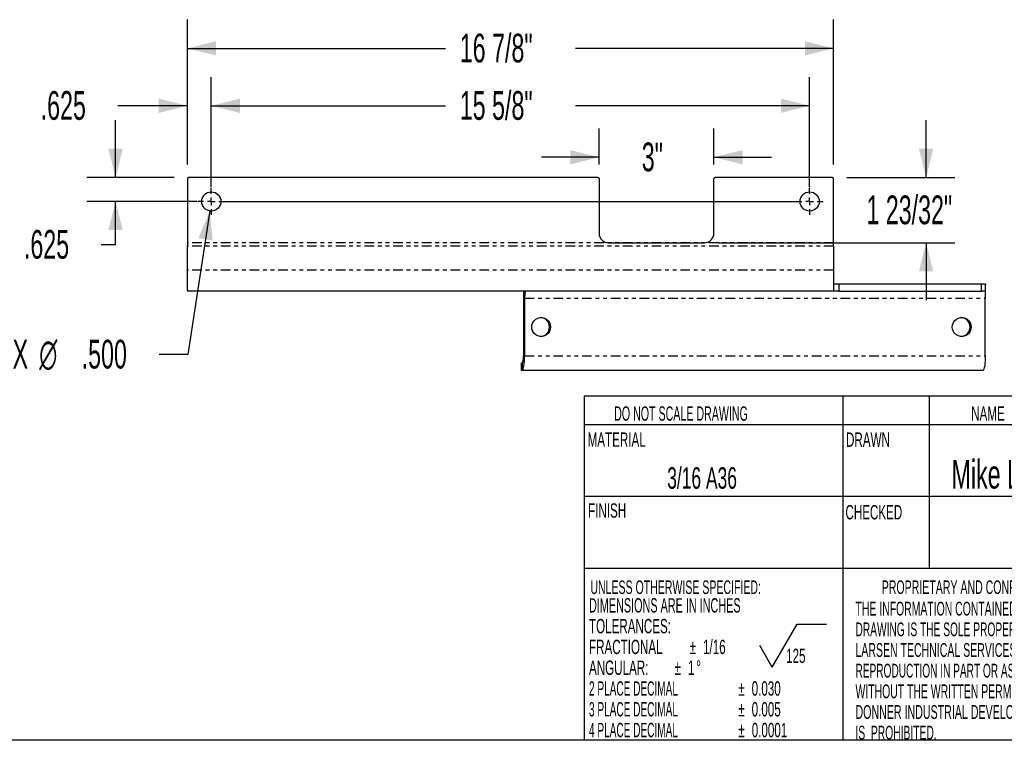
# Model space of a CAD drawing. Extents: x 2.2 to 63.7, y 2.3 to 48.8.
# Tile 2 of 7: x 17.5 to 43.2, y 2.3 to 21.1. Entities that reach past the tile are written whole.
import ezdxf

# ---------------------------------------------------------------- set-up
doc = ezdxf.new("R2010")
doc.units = 0
doc.linetypes.add('PHANTOM', pattern=[0.5, 0.25, -0.05, 0.05, -0.05, 0.05, -0.05])
doc.layers.get('0').update_dxf_attribs({"linetype": 'CONTINUOUS'})
doc.layers.add('TITLE_BLOCK', color=7, linetype='CONTINUOUS')
doc.styles.add('SLDTEXTSTYLE1', font='TXT', dxfattribs={"width": 0.554583})
doc.styles.add('SLDTEXTSTYLE10', font='TXT', dxfattribs={"width": 0.552845})
doc.styles.add('SLDTEXTSTYLE11', font='TXT', dxfattribs={"width": 0.571389})
doc.styles.add('SLDTEXTSTYLE12', font='TXT', dxfattribs={"width": 0.548281})
doc.styles.add('SLDTEXTSTYLE13', font='TXT', dxfattribs={"width": 0.5775})
doc.styles.add('SLDTEXTSTYLE14', font='TXT', dxfattribs={"width": 0.558462})
doc.styles.add('SLDTEXTSTYLE3', font='TXT', dxfattribs={"width": 0.5808})
doc.styles.add('SLDTEXTSTYLE4', font='TXT', dxfattribs={"width": 0.605})
doc.styles.add('SLDTEXTSTYLE6', font='TXT', dxfattribs={"width": 0.56375})
doc.styles.add('SLDTEXTSTYLE7', font='TXT', dxfattribs={"width": 0.524333})
doc.styles.add('SLDTEXTSTYLE8', font='TXT', dxfattribs={"width": 0.581731})
doc.styles.add('SLDTEXTSTYLE9', font='TXT', dxfattribs={"width": 0.565968})
doc.dimstyles.get("Standard").update_dxf_attribs({"dimtxt": 0.18, "dimasz": 0.18, "dimexe": 0.18, "dimexo": 0.0625, "dimgap": 0.09, "dimtad": 0, "dimtih": 1, "dimtoh": 1, "dimzin": 0, "dimcen": 0.09, "dimazin": 3, "dimtfac": 1, "dimtofl": 0, "dimtmove": 0, "dimatfit": 3})

# ---------------------------------------------------------------- blocks, each defined once
blk = doc.blocks.new('*U33')
at = {"layer": 'TITLE_BLOCK', "color": 7, "style": 'SLDTEXTSTYLE1', "width": 0.554583}
blk.add_text('DO NOT SCALE DRAWING', height=0.375, dxfattribs=at).set_placement((33.022, 10.604))
blk = doc.blocks.new('*U35')
at = {"layer": 'TITLE_BLOCK', "color": 7, "style": 'SLDTEXTSTYLE3', "width": 0.5808}
blk.add_text('UNLESS OTHERWISE SPECIFIED:', height=0.35468, dxfattribs=at).set_placement((32.401, 6.076))
blk = doc.blocks.new('*U41')
at = {"layer": 'TITLE_BLOCK', "color": 7, "style": 'SLDTEXTSTYLE4', "width": 0.605}
blk.add_text('NAME', height=0.375, dxfattribs=at).set_placement((42.345, 10.605))
blk = doc.blocks.new('*U43')
at = {"layer": 'TITLE_BLOCK', "color": 7, "style": 'SLDTEXTSTYLE4', "width": 0.605}
blk.add_text('CHECKED', height=0.375, dxfattribs=at).set_placement((39.062, 8.025))
blk = doc.blocks.new('*U44')
at = {"layer": 'TITLE_BLOCK', "color": 7, "style": 'SLDTEXTSTYLE4', "width": 0.605}
blk.add_text('DRAWN', height=0.375, dxfattribs=at).set_placement((39.078, 9.921))
blk = doc.blocks.new('*U45')
at = {"layer": 'TITLE_BLOCK', "color": 7, "style": 'SLDTEXTSTYLE4', "width": 0.605}
blk.add_text('3/16 A36', height=0.5625, dxfattribs=at).set_placement((34.407, 8.826))
blk = doc.blocks.new('*U46')
at = {"layer": 'TITLE_BLOCK', "color": 7, "style": 'SLDTEXTSTYLE4', "width": 0.605}
blk.add_text('FINISH', height=0.375, dxfattribs=at).set_placement((32.342, 8.07))
blk = doc.blocks.new('*U47')
at = {"layer": 'TITLE_BLOCK', "color": 7, "style": 'SLDTEXTSTYLE4', "width": 0.605}
blk.add_text('MATERIAL', height=0.375, dxfattribs=at).set_placement((32.329, 9.923))
blk = doc.blocks.new('*U48')
at = {"layer": 'TITLE_BLOCK', "color": 0, "style": 'SLDTEXTSTYLE6', "width": 0.56375}
blk.add_text('DIMENSIONS ARE IN INCHES', height=0.375, dxfattribs=at).set_placement((0, 0.108))
blk = doc.blocks.new('*U49')
at = {"layer": 'TITLE_BLOCK', "color": 0, "style": 'SLDTEXTSTYLE4', "width": 0.605}
blk.add_text('TOLERANCES:', height=0.375, dxfattribs=at).set_placement((0, -0.435))
blk = doc.blocks.new('*U50')
at = {"layer": 'TITLE_BLOCK', "color": 0, "style": 'SLDTEXTSTYLE4', "width": 0.605}
blk.add_text('FRACTIONAL', height=0.375, dxfattribs=at).set_placement((0, -0.978))
blk = doc.blocks.new('*U51')
at = {"layer": 'TITLE_BLOCK', "color": 0, "style": 'SLDTEXTSTYLE4', "width": 0.605}
blk.add_text('±', height=0.375, dxfattribs=at).set_placement((2.628, -0.978))
blk = doc.blocks.new('*U52')
at = {"layer": 'TITLE_BLOCK', "color": 0, "style": 'SLDTEXTSTYLE4', "width": 0.605}
blk.add_text('1/16', height=0.375, dxfattribs=at).set_placement((2.978, -0.978))
blk = doc.blocks.new('*U53')
at = {"layer": 'TITLE_BLOCK', "color": 0, "style": 'SLDTEXTSTYLE4', "width": 0.605}
blk.add_text('ANGULAR: ', height=0.375, dxfattribs=at).set_placement((0, -1.521))
blk = doc.blocks.new('*U54')
at = {"layer": 'TITLE_BLOCK', "color": 0, "style": 'SLDTEXTSTYLE4', "width": 0.605}
blk.add_text('±', height=0.375, dxfattribs=at).set_placement((2.234, -1.521))
blk = doc.blocks.new('*U55')
at = {"layer": 'TITLE_BLOCK', "color": 0, "style": 'SLDTEXTSTYLE4', "width": 0.605}
blk.add_text('1', height=0.375, dxfattribs=at).set_placement((2.584, -1.521))
blk = doc.blocks.new('*U56')
at = {"layer": 'TITLE_BLOCK', "color": 0, "style": 'SLDTEXTSTYLE4', "width": 0.605}
blk.add_text('°', height=0.375, dxfattribs=at).set_placement((2.803, -1.521))
blk = doc.blocks.new('*U57')
at = {"layer": 'TITLE_BLOCK', "color": 0, "style": 'SLDTEXTSTYLE7', "width": 0.524333}
blk.add_text('2 PLACE DECIMAL  ', height=0.375, dxfattribs=at).set_placement((0, -2.064))
blk = doc.blocks.new('*U58')
at = {"layer": 'TITLE_BLOCK', "color": 0, "style": 'SLDTEXTSTYLE4', "width": 0.605}
blk.add_text('±', height=0.375, dxfattribs=at).set_placement((3.898, -2.064))
blk = doc.blocks.new('*U59')
at = {"layer": 'TITLE_BLOCK', "color": 0, "style": 'SLDTEXTSTYLE4', "width": 0.605}
blk.add_text('0.030', height=0.375, dxfattribs=at).set_placement((4.248, -2.064))
blk = doc.blocks.new('*U60')
at = {"layer": 'TITLE_BLOCK', "color": 0, "style": 'SLDTEXTSTYLE7', "width": 0.524333}
blk.add_text('3 PLACE DECIMAL  ', height=0.375, dxfattribs=at).set_placement((0, -2.607))
blk = doc.blocks.new('*U61')
at = {"layer": 'TITLE_BLOCK', "color": 0, "style": 'SLDTEXTSTYLE4', "width": 0.605}
blk.add_text('±', height=0.375, dxfattribs=at).set_placement((3.898, -2.607))
blk = doc.blocks.new('*U62')
at = {"layer": 'TITLE_BLOCK', "color": 0, "style": 'SLDTEXTSTYLE4', "width": 0.605}
blk.add_text('0.005', height=0.375, dxfattribs=at).set_placement((4.248, -2.607))
blk = doc.blocks.new('*U63')
at = {"layer": 'TITLE_BLOCK', "color": 0, "style": 'SLDTEXTSTYLE7', "width": 0.524333}
blk.add_text('4 PLACE DECIMAL  ', height=0.375, dxfattribs=at).set_placement((0, -3.15))
blk = doc.blocks.new('*U64')
at = {"layer": 'TITLE_BLOCK', "color": 0, "style": 'SLDTEXTSTYLE4', "width": 0.605}
blk.add_text('±', height=0.375, dxfattribs=at).set_placement((3.9, -3.15))
blk = doc.blocks.new('*U65')
at = {"layer": 'TITLE_BLOCK', "color": 0, "style": 'SLDTEXTSTYLE4', "width": 0.605}
blk.add_text('0.0001', height=0.375, dxfattribs=at).set_placement((4.25, -3.15))
blk = doc.blocks.new('SW_NOTE_0')
for name in ['*U48', '*U49', '*U50', '*U51', '*U52', '*U53', '*U54', '*U55', '*U56', '*U57', '*U58', '*U59', '*U60', '*U61', '*U62', '*U63', '*U64', '*U65']:
    blk.add_blockref(name, (0, 0))
blk = doc.blocks.new('*U66')
at = {"layer": 'TITLE_BLOCK', "color": 7, "style": 'SLDTEXTSTYLE8', "width": 0.581731}
blk.add_text('PROPRIETARY AND CONFIDENTIAL', height=0.35468, dxfattribs=at).set_placement((40.01, 6.077))
blk = doc.blocks.new('*U67')
at = {"layer": 'TITLE_BLOCK', "color": 0, "style": 'SLDTEXTSTYLE9', "width": 0.565968}
blk.add_text('THE INFORMATION CONTAINED IN THIS', height=0.36, dxfattribs=at).set_placement((0, 0.104))
blk = doc.blocks.new('*U68')
at = {"layer": 'TITLE_BLOCK', "color": 0, "style": 'SLDTEXTSTYLE10', "width": 0.552845}
blk.add_text('DRAWING IS THE SOLE PROPERTY OF', height=0.36, dxfattribs=at).set_placement((0, -0.436))
blk = doc.blocks.new('*U69')
at = {"layer": 'TITLE_BLOCK', "color": 0, "style": 'SLDTEXTSTYLE11', "width": 0.571389}
blk.add_text('LARSEN TECHNICAL SERVICES ANY', height=0.36, dxfattribs=at).set_placement((0, -0.976))
blk = doc.blocks.new('*U70')
at = {"layer": 'TITLE_BLOCK', "color": 0, "style": 'SLDTEXTSTYLE12', "width": 0.548281}
blk.add_text('REPRODUCTION IN PART OR AS A WHOLE', height=0.36, dxfattribs=at).set_placement((0, -1.516))
blk = doc.blocks.new('*U71')
at = {"layer": 'TITLE_BLOCK', "color": 0, "style": 'SLDTEXTSTYLE9', "width": 0.565968}
blk.add_text('WITHOUT THE WRITTEN PERMISSION OF', height=0.36, dxfattribs=at).set_placement((0, -2.056))
blk = doc.blocks.new('*U72')
at = {"layer": 'TITLE_BLOCK', "color": 0, "style": 'SLDTEXTSTYLE13', "width": 0.5775}
blk.add_text('DONNER INDUSTRIAL DEVELOPMENTS INC.', height=0.36, dxfattribs=at).set_placement((0, -2.596))
blk = doc.blocks.new('*U73')
at = {"layer": 'TITLE_BLOCK', "color": 0, "style": 'SLDTEXTSTYLE14', "width": 0.558462}
blk.add_text('IS  PROHIBITED.', height=0.36, dxfattribs=at).set_placement((0, -3.136))
blk = doc.blocks.new('SW_NOTE_1')
for name in ['*U67', '*U68', '*U69', '*U70', '*U71', '*U72', '*U73']:
    blk.add_blockref(name, (0, 0))
blk = doc.blocks.new('*U80')
at = {"layer": 'TITLE_BLOCK', "color": 0, "style": 'SLDTEXTSTYLE4', "width": 0.605}
blk.add_text('125', height=0.375, dxfattribs=at).set_placement((0, 0.108))
blk = doc.blocks.new('SW_NOTE_3')
at = {"layer": 'TITLE_BLOCK', "color": 0}
for p, q in [((-0.364, 0), (0.285, 1.125)), ((0.285, 1.125), (1.057, 1.125)), ((-0.364, 0), (-0.689, 0.562))]:
    blk.add_line(p, q, dxfattribs=at)
blk.add_blockref('*U80', (0, 0))
blk = doc.blocks.new('*U82')
at = {"layer": 'TITLE_BLOCK', "style": 'SLDTEXTSTYLE4', "width": 0.605}
blk.add_text('Mike L.', height=0.75, dxfattribs=at).set_placement((41.833, 8.831))
blk = doc.blocks.new('*U91')
at = {"layer": 'TITLE_BLOCK', "style": 'SLDTEXTSTYLE4', "width": 0.605}
blk.add_text('16 7/8"', height=0.75, dxfattribs=at).set_placement((28.99, 19.966))
blk = doc.blocks.new('*D11')
at = {"layer": 'TITLE_BLOCK'}
for p, q in [((21.877, 17.301), (21.877, 21.083)), ((38.752, 17.301), (38.752, 21.083)), ((21.877, 20.333), (28.615, 20.333)), ((38.752, 20.333), (32.015, 20.333))]:
    blk.add_line(p, q, dxfattribs=at)
for points in [[(21.877, 20.333), (22.627, 20.145), (22.627, 20.52)], [(38.752, 20.333), (38.002, 20.52), (38.002, 20.145)]]:
    blk.add_solid(points, dxfattribs=at)
blk.add_blockref('*U91', (0, 0))
blk = doc.blocks.new('*U92')
at = {"layer": 'TITLE_BLOCK', "style": 'SLDTEXTSTYLE4', "width": 0.605}
blk.add_text('.625', height=0.75, dxfattribs=at).set_placement((18.046, 18.466))
blk = doc.blocks.new('*D12')
at = {"layer": 'TITLE_BLOCK'}
for p, q in [((21.877, 17.301), (21.877, 19.583)), ((22.502, 16.708), (22.502, 19.583)), ((21.877, 18.833), (20.065, 18.833)), ((22.502, 18.833), (24.002, 18.833))]:
    blk.add_line(p, q, dxfattribs=at)
for points in [[(21.877, 18.833), (21.127, 19.02), (21.127, 18.645)], [(22.502, 18.833), (23.252, 18.645), (23.252, 19.02)]]:
    blk.add_solid(points, dxfattribs=at)
blk.add_blockref('*U92', (0, 0))
blk = doc.blocks.new('*U93')
at = {"layer": 'TITLE_BLOCK', "style": 'SLDTEXTSTYLE4', "width": 0.605}
blk.add_text('15 5/8"', height=0.75, dxfattribs=at).set_placement((28.99, 18.466))
blk = doc.blocks.new('*D13')
at = {"layer": 'TITLE_BLOCK'}
for p, q in [((22.502, 16.708), (22.502, 19.583)), ((38.127, 16.708), (38.127, 19.583)), ((22.502, 18.833), (28.615, 18.833)), ((38.127, 18.833), (32.015, 18.833))]:
    blk.add_line(p, q, dxfattribs=at)
for points in [[(22.502, 18.833), (23.252, 18.645), (23.252, 19.02)], [(38.127, 18.833), (37.377, 19.02), (37.377, 18.645)]]:
    blk.add_solid(points, dxfattribs=at)
blk.add_blockref('*U93', (0, 0))
blk = doc.blocks.new('*U94')
at = {"layer": 'TITLE_BLOCK', "style": 'SLDTEXTSTYLE4', "width": 0.605}
blk.add_text('3"', height=0.75, dxfattribs=at).set_placement((33.743, 17.122))
blk = doc.blocks.new('*D14')
at = {"layer": 'TITLE_BLOCK'}
for p, q in [((32.627, 17.301), (32.627, 18.239)), ((35.627, 17.301), (35.627, 18.239)), ((32.627, 17.489), (31.127, 17.489)), ((35.627, 17.489), (37.127, 17.489))]:
    blk.add_line(p, q, dxfattribs=at)
for points in [[(32.627, 17.489), (31.877, 17.676), (31.877, 17.301)], [(35.627, 17.489), (36.377, 17.301), (36.377, 17.676)]]:
    blk.add_solid(points, dxfattribs=at)
blk.add_blockref('*U94', (0, 0))
blk = doc.blocks.new('*U95')
at = {"layer": 'TITLE_BLOCK', "style": 'SLDTEXTSTYLE4', "width": 0.605}
blk.add_text('1 23/32"', height=0.75, dxfattribs=at).set_placement((39.61, 15.739))
blk = doc.blocks.new('*D15')
at = {"layer": 'TITLE_BLOCK'}
for p, q in [((41.17, 16.958), (41.169, 18.458)), ((39.096, 16.958), (41.92, 16.958)), ((35.752, 15.253), (41.92, 15.253)), ((41.17, 15.253), (41.17, 13.753))]:
    blk.add_line(p, q, dxfattribs=at)
for points in [[(41.17, 16.958), (41.357, 17.708), (40.982, 17.708)], [(41.17, 15.253), (40.982, 14.503), (41.357, 14.503)]]:
    blk.add_solid(points, dxfattribs=at)
blk.add_blockref('*U95', (0, 0))
blk = doc.blocks.new('*U96')
at = {"layer": 'TITLE_BLOCK', "style": 'SLDTEXTSTYLE4', "width": 0.605}
blk.add_text('.625', height=0.75, dxfattribs=at).set_placement((17.608, 14.837))
blk = doc.blocks.new('*D16')
at = {"layer": 'TITLE_BLOCK'}
for p, q in [((20.002, 16.958), (20.002, 18.458)), ((21.534, 16.958), (19.252, 16.958)), ((22.127, 16.333), (19.252, 16.333)), ((20.002, 15.204), (20.002, 16.333)), ((19.627, 15.204), (20.002, 15.204))]:
    blk.add_line(p, q, dxfattribs=at)
for points in [[(20.002, 16.958), (20.19, 17.708), (19.815, 17.708)], [(20.002, 16.333), (19.815, 15.583), (20.19, 15.583)]]:
    blk.add_solid(points, dxfattribs=at)
blk.add_blockref('*U96', (0, 0))
blk = doc.blocks.new('*U97')
at = {"layer": 'TITLE_BLOCK', "style": 'SLDTEXTSTYLE4', "width": 0.605}
blk.add_text('2X', height=0.75, dxfattribs=at).set_placement((16.975, 11.968))
blk = doc.blocks.new('*U98')
at = {"layer": 'TITLE_BLOCK', "style": 'SLDTEXTSTYLE4', "width": 0.605}
blk.add_text('∅', height=0.75, dxfattribs=at).set_placement((18.009, 11.968))
blk = doc.blocks.new('*U99')
at = {"layer": 'TITLE_BLOCK', "style": 'SLDTEXTSTYLE4', "width": 0.605}
blk.add_text('.500', height=0.75, dxfattribs=at).set_placement((19.117, 11.968))
blk = doc.blocks.new('*D17')
at = {"layer": 'TITLE_BLOCK'}
for p, q in [((22.464, 16.085), (21.886, 12.335)), ((21.886, 12.335), (21.136, 12.335))]:
    blk.add_line(p, q, dxfattribs=at)
blk.add_solid([(22.464, 16.085), (22.165, 15.373), (22.535, 15.316)], dxfattribs=at)
for name in ['*U97', '*U98', '*U99']:
    blk.add_blockref(name, (0, 0))
blk = doc.blocks.new('SW_CENTERMARKSYMBOL_0')
at = {"layer": 'TITLE_BLOCK', "color": 0}
for p, q in [((0, 0.2), (0, 0.35)), ((15.625, 0.2), (15.625, 0.35)), ((-0.2, 0), (-0.35, 0)), ((0, 0), (-0.1, 0)), ((0, 0), (0, 0.1)), ((0, 0), (0, -0.1)), ((0, 0), (0.1, 0)), ((0.2, 0), (15.425, 0)), ((15.625, 0), (15.525, 0)), ((15.625, 0), (15.625, 0.1)), ((15.625, 0), (15.625, -0.1)), ((15.625, 0), (15.725, 0)), ((15.825, 0), (15.975, 0)), ((0, -0.2), (0, -0.35)), ((15.625, -0.2), (15.625, -0.35))]:
    blk.add_line(p, q, dxfattribs=at)

msp = doc.modelspace()

# ---------------------------------------------------------------- linework, layer by layer
at = {"color": 7, "linetype": 'CONTINUOUS'}
for p, q in [((21.877, 16.926), (21.877, 15.251)), ((32.596, 16.958), (21.909, 16.958)), ((32.627, 16.926), (32.627, 15.503)), ((35.627, 15.503), (35.627, 16.926)), ((38.721, 16.958), (35.659, 16.958)), ((38.752, 15.251), (38.752, 16.926)), ((21.877, 15.251), (21.877, 15.168)), ((32.877, 15.253), (35.377, 15.253)), ((38.752, 15.168), (38.752, 15.251)), ((21.877, 14.534), (21.877, 15.168)), ((38.752, 15.168), (38.752, 14.534)), ((21.877, 14.015), (21.877, 14.534)), ((38.752, 14.534), (38.752, 14.001)), ((38.759, 14.18), (38.891, 14.18)), ((38.891, 14.18), (42.616, 14.18)), ((42.616, 14.18), (42.696, 14.18)), ((42.72, 13.942), (42.72, 14.158)), ((38.759, 13.993), (21.894, 13.993)), ((38.891, 13.993), (38.759, 13.993)), ((38.891, 13.993), (42.616, 13.993)), ((42.696, 13.993), (42.616, 13.993)), ((30.654, 13.805), (30.654, 12.302)), ((30.684, 13.805), (30.684, 12.302)), ((42.715, 12.302), (42.715, 13.805)), ((30.598, 12.115), (30.598, 11.927)), ((30.598, 12.115), (30.604, 12.115)), ((30.604, 12.115), (30.624, 12.115)), ((30.604, 11.927), (30.598, 11.927)), ((30.604, 11.927), (30.624, 11.927)), ((30.624, 11.927), (42.655, 11.927))]:
    msp.add_line(p, q, dxfattribs=at)
at = {"color": 7, "linetype": 'PHANTOM'}
for p, q in [((38.752, 15.251), (21.877, 15.251)), ((38.752, 15.168), (21.877, 15.168)), ((38.752, 14.534), (21.877, 14.534)), ((38.891, 14.18), (38.891, 13.993)), ((42.616, 13.993), (42.616, 14.18)), ((30.684, 13.805), (30.654, 13.805)), ((30.684, 13.805), (42.715, 13.805)), ((30.604, 12.115), (30.604, 11.927)), ((30.624, 12.115), (30.624, 11.927)), ((30.654, 12.302), (30.684, 12.302)), ((30.684, 12.302), (42.715, 12.302))]:
    msp.add_line(p, q, dxfattribs=at)
at = {"color": 7, "linetype": 'CONTINUOUS', "flags": 128}
for points in [[(30.714, 13.993), (30.708, 13.989), (30.702, 13.978), (30.697, 13.961), (30.693, 13.938), (30.689, 13.909), (30.686, 13.877), (30.685, 13.842), (30.684, 13.805)], [(31.363, 13.052), (31.355, 12.992), (31.334, 12.936), (31.301, 12.886), (31.256, 12.846), (31.203, 12.818), (31.146, 12.804), (31.086, 12.804), (31.028, 12.818), (30.976, 12.846), (30.931, 12.886), (30.897, 12.936), (30.876, 12.992), (30.869, 13.052), (30.876, 13.112), (30.897, 13.168), (30.931, 13.218), (30.976, 13.258), (31.028, 13.286), (31.086, 13.3), (31.146, 13.3), (31.203, 13.286), (31.256, 13.258), (31.301, 13.218), (31.334, 13.168), (31.355, 13.112), (31.363, 13.052)], [(42.345, 13.052), (42.338, 12.992), (42.317, 12.936), (42.283, 12.886), (42.238, 12.846), (42.186, 12.818), (42.128, 12.804), (42.068, 12.804), (42.011, 12.818), (41.958, 12.846), (41.913, 12.886), (41.88, 12.936), (41.859, 12.992), (41.851, 13.052), (41.859, 13.112), (41.88, 13.168), (41.913, 13.218), (41.958, 13.258), (42.011, 13.286), (42.068, 13.3), (42.128, 13.3), (42.186, 13.286), (42.238, 13.258), (42.283, 13.218), (42.317, 13.168), (42.338, 13.112), (42.345, 13.052)], [(30.624, 11.927), (30.636, 11.934), (30.647, 11.956), (30.657, 11.99), (30.666, 12.037), (30.674, 12.094), (30.679, 12.159), (30.683, 12.229), (30.684, 12.302)], [(30.624, 12.115), (30.63, 12.118), (30.636, 12.129), (30.641, 12.146), (30.645, 12.169), (30.649, 12.198), (30.652, 12.23), (30.653, 12.265), (30.654, 12.302)], [(42.715, 12.302), (42.714, 12.229), (42.711, 12.159), (42.705, 12.094), (42.698, 12.037), (42.689, 11.99), (42.678, 11.956), (42.667, 11.934), (42.655, 11.927)]]:
    msp.add_lwpolyline(points, dxfattribs=at)
at = {"color": 7}
for points in [[(42.696, 14.18, 0), (42.696, 14.18, 0), (42.697, 14.18, 0), (42.697, 14.18, 0), (42.697, 14.18, 0), (42.697, 14.18, 0), (42.697, 14.18, 0), (42.698, 14.18, 0), (42.698, 14.18, 0), (42.698, 14.18, 0), (42.698, 14.18, 0), (42.699, 14.18, 0), (42.699, 14.18, 0), (42.699, 14.18, 0), (42.699, 14.18, 0), (42.7, 14.18, 0), (42.7, 14.18, 0), (42.7, 14.18, 0), (42.7, 14.18, 0), (42.7, 14.18, 0), (42.701, 14.18, 0), (42.701, 14.18, 0), (42.701, 14.18, 0), (42.701, 14.18, 0), (42.702, 14.18, 0), (42.702, 14.18, 0), (42.702, 14.179, 0), (42.702, 14.179, 0), (42.703, 14.179, 0), (42.703, 14.179, 0), (42.703, 14.179, 0), (42.703, 14.179, 0), (42.703, 14.179, 0), (42.703, 14.179, 0), (42.704, 14.179, 0), (42.704, 14.179, 0), (42.704, 14.179, 0), (42.704, 14.179, 0), (42.705, 14.179, 0), (42.705, 14.179, 0), (42.705, 14.179, 0), (42.705, 14.179, 0), (42.705, 14.179, 0), (42.706, 14.179, 0), (42.706, 14.179, 0), (42.706, 14.179, 0), (42.706, 14.179, 0), (42.706, 14.179, 0), (42.707, 14.179, 0), (42.707, 14.179, 0), (42.707, 14.179, 0), (42.707, 14.178, 0), (42.707, 14.178, 0), (42.708, 14.178, 0), (42.708, 14.178, 0), (42.708, 14.178, 0), (42.708, 14.178, 0), (42.708, 14.178, 0), (42.709, 14.178, 0), (42.709, 14.178, 0), (42.709, 14.178, 0), (42.709, 14.178, 0), (42.709, 14.178, 0), (42.709, 14.178, 0), (42.71, 14.178, 0), (42.71, 14.178, 0), (42.71, 14.178, 0), (42.71, 14.178, 0), (42.71, 14.178, 0), (42.711, 14.177, 0), (42.711, 14.177, 0), (42.711, 14.177, 0), (42.711, 14.177, 0), (42.711, 14.177, 0), (42.711, 14.177, 0), (42.712, 14.177, 0), (42.712, 14.177, 0), (42.712, 14.177, 0), (42.712, 14.177, 0), (42.712, 14.177, 0), (42.712, 14.177, 0), (42.712, 14.177, 0), (42.713, 14.176, 0), (42.713, 14.176, 0), (42.713, 14.176, 0), (42.713, 14.176, 0), (42.713, 14.176, 0), (42.713, 14.176, 0), (42.714, 14.176, 0), (42.714, 14.176, 0), (42.714, 14.176, 0), (42.714, 14.175, 0), (42.714, 14.175, 0), (42.714, 14.175, 0), (42.714, 14.175, 0), (42.714, 14.175, 0), (42.715, 14.175, 0), (42.715, 14.175, 0), (42.715, 14.175, 0), (42.715, 14.175, 0), (42.715, 14.175, 0), (42.715, 14.174, 0), (42.715, 14.174, 0), (42.715, 14.174, 0), (42.715, 14.174, 0), (42.716, 14.174, 0), (42.716, 14.174, 0), (42.716, 14.174, 0), (42.716, 14.174, 0), (42.716, 14.173, 0), (42.716, 14.173, 0), (42.716, 14.173, 0), (42.716, 14.173, 0), (42.716, 14.173, 0), (42.717, 14.173, 0), (42.717, 14.172, 0), (42.717, 14.172, 0), (42.717, 14.172, 0), (42.717, 14.172, 0), (42.717, 14.172, 0), (42.717, 14.172, 0), (42.717, 14.172, 0), (42.717, 14.171, 0), (42.717, 14.171, 0), (42.717, 14.171, 0), (42.718, 14.171, 0), (42.718, 14.171, 0), (42.718, 14.171, 0), (42.718, 14.171, 0), (42.718, 14.17, 0), (42.718, 14.17, 0), (42.718, 14.17, 0), (42.718, 14.17, 0), (42.718, 14.17, 0), (42.718, 14.169, 0), (42.718, 14.169, 0), (42.718, 14.169, 0), (42.718, 14.169, 0), (42.718, 14.169, 0), (42.718, 14.169, 0), (42.718, 14.168, 0), (42.718, 14.168, 0), (42.719, 14.168, 0), (42.719, 14.168, 0), (42.719, 14.168, 0), (42.719, 14.168, 0), (42.719, 14.167, 0), (42.719, 14.167, 0), (42.719, 14.167, 0), (42.719, 14.167, 0), (42.719, 14.167, 0), (42.719, 14.166, 0), (42.719, 14.166, 0), (42.719, 14.166, 0), (42.719, 14.166, 0), (42.719, 14.166, 0), (42.719, 14.165, 0), (42.719, 14.165, 0), (42.719, 14.165, 0), (42.719, 14.165, 0), (42.719, 14.165, 0), (42.719, 14.164, 0), (42.719, 14.164, 0), (42.719, 14.164, 0), (42.719, 14.164, 0), (42.719, 14.164, 0), (42.719, 14.163, 0), (42.719, 14.163, 0), (42.719, 14.163, 0), (42.719, 14.163, 0), (42.719, 14.162, 0), (42.72, 14.162, 0), (42.72, 14.162, 0), (42.72, 14.162, 0), (42.72, 14.162, 0), (42.72, 14.161, 0), (42.72, 14.161, 0), (42.72, 14.161, 0), (42.72, 14.161, 0), (42.72, 14.16, 0), (42.72, 14.16, 0), (42.72, 14.16, 0), (42.72, 14.16, 0), (42.72, 14.16, 0), (42.72, 14.159, 0), (42.72, 14.159, 0), (42.72, 14.159, 0), (42.72, 14.159, 0), (42.72, 14.158, 0), (42.72, 14.158, 0), (42.72, 14.158, 0), (42.72, 14.158, 0)], [(21.878, 14.015, 0), (21.878, 14.014, 0), (21.878, 14.014, 0), (21.878, 14.014, 0), (21.878, 14.014, 0), (21.878, 14.014, 0), (21.878, 14.013, 0), (21.878, 14.013, 0), (21.878, 14.013, 0), (21.878, 14.013, 0), (21.878, 14.012, 0), (21.878, 14.012, 0), (21.878, 14.012, 0), (21.878, 14.012, 0), (21.878, 14.012, 0), (21.878, 14.011, 0), (21.878, 14.011, 0), (21.878, 14.011, 0), (21.878, 14.011, 0), (21.878, 14.011, 0), (21.878, 14.01, 0), (21.878, 14.01, 0), (21.878, 14.01, 0), (21.878, 14.01, 0), (21.878, 14.009, 0), (21.878, 14.009, 0), (21.878, 14.009, 0), (21.878, 14.009, 0), (21.878, 14.009, 0), (21.878, 14.008, 0), (21.878, 14.008, 0), (21.878, 14.008, 0), (21.878, 14.008, 0), (21.878, 14.008, 0), (21.878, 14.008, 0), (21.878, 14.007, 0), (21.878, 14.007, 0), (21.878, 14.007, 0), (21.878, 14.007, 0), (21.878, 14.007, 0), (21.878, 14.006, 0), (21.878, 14.006, 0), (21.878, 14.006, 0), (21.878, 14.006, 0), (21.878, 14.006, 0), (21.878, 14.005, 0), (21.878, 14.005, 0), (21.878, 14.005, 0), (21.878, 14.005, 0), (21.878, 14.005, 0), (21.878, 14.005, 0), (21.879, 14.004, 0), (21.879, 14.004, 0), (21.879, 14.004, 0), (21.879, 14.004, 0), (21.879, 14.004, 0), (21.879, 14.004, 0), (21.879, 14.003, 0), (21.879, 14.003, 0), (21.879, 14.003, 0), (21.879, 14.003, 0), (21.879, 14.003, 0), (21.879, 14.003, 0), (21.879, 14.002, 0), (21.879, 14.002, 0), (21.879, 14.002, 0), (21.879, 14.002, 0), (21.879, 14.002, 0), (21.88, 14.002, 0), (21.88, 14.002, 0), (21.88, 14.001, 0), (21.88, 14.001, 0), (21.88, 14.001, 0), (21.88, 14.001, 0), (21.88, 14.001, 0), (21.88, 14.001, 0), (21.88, 14.001, 0), (21.88, 14, 0), (21.88, 14, 0), (21.88, 14, 0), (21.88, 14, 0), (21.88, 14, 0), (21.88, 14, 0), (21.881, 14, 0), (21.881, 13.999, 0), (21.881, 13.999, 0), (21.881, 13.999, 0), (21.881, 13.999, 0), (21.881, 13.999, 0), (21.881, 13.999, 0), (21.881, 13.999, 0), (21.881, 13.999, 0), (21.881, 13.998, 0), (21.881, 13.998, 0), (21.881, 13.998, 0), (21.881, 13.998, 0), (21.881, 13.998, 0), (21.882, 13.998, 0), (21.882, 13.998, 0), (21.882, 13.998, 0), (21.882, 13.998, 0), (21.882, 13.998, 0), (21.882, 13.997, 0), (21.882, 13.997, 0), (21.882, 13.997, 0), (21.882, 13.997, 0), (21.882, 13.997, 0), (21.883, 13.997, 0), (21.883, 13.997, 0), (21.883, 13.997, 0), (21.883, 13.996, 0), (21.883, 13.996, 0), (21.883, 13.996, 0), (21.883, 13.996, 0), (21.883, 13.996, 0), (21.883, 13.996, 0), (21.883, 13.996, 0), (21.884, 13.996, 0), (21.884, 13.996, 0), (21.884, 13.996, 0), (21.884, 13.996, 0), (21.884, 13.995, 0), (21.884, 13.995, 0), (21.884, 13.995, 0), (21.884, 13.995, 0), (21.884, 13.995, 0), (21.884, 13.995, 0), (21.885, 13.995, 0), (21.885, 13.995, 0), (21.885, 13.995, 0), (21.885, 13.995, 0), (21.885, 13.995, 0), (21.885, 13.995, 0), (21.885, 13.995, 0), (21.885, 13.995, 0), (21.886, 13.995, 0), (21.886, 13.994, 0), (21.886, 13.994, 0), (21.886, 13.994, 0), (21.886, 13.994, 0), (21.886, 13.994, 0), (21.886, 13.994, 0), (21.886, 13.994, 0), (21.887, 13.994, 0), (21.887, 13.994, 0), (21.887, 13.994, 0), (21.887, 13.994, 0), (21.887, 13.994, 0), (21.887, 13.994, 0), (21.887, 13.994, 0), (21.887, 13.994, 0), (21.888, 13.993, 0), (21.888, 13.993, 0), (21.888, 13.993, 0), (21.888, 13.993, 0), (21.888, 13.993, 0), (21.888, 13.993, 0), (21.889, 13.993, 0), (21.889, 13.993, 0), (21.889, 13.993, 0), (21.889, 13.993, 0), (21.889, 13.993, 0), (21.889, 13.993, 0), (21.889, 13.993, 0), (21.89, 13.993, 0), (21.89, 13.993, 0), (21.89, 13.993, 0), (21.89, 13.993, 0), (21.89, 13.993, 0), (21.89, 13.993, 0), (21.89, 13.993, 0), (21.891, 13.993, 0), (21.891, 13.993, 0), (21.891, 13.993, 0), (21.891, 13.993, 0), (21.891, 13.993, 0), (21.891, 13.993, 0), (21.892, 13.993, 0), (21.892, 13.993, 0), (21.892, 13.993, 0), (21.892, 13.993, 0), (21.892, 13.993, 0), (21.892, 13.993, 0), (21.892, 13.993, 0), (21.893, 13.993, 0), (21.893, 13.993, 0), (21.893, 13.993, 0), (21.893, 13.993, 0), (21.893, 13.993, 0), (21.893, 13.993, 0), (21.894, 13.993, 0), (21.894, 13.993, 0)], [(38.759, 13.993, 0), (38.759, 13.993, 0), (38.758, 13.993, 0), (38.758, 13.993, 0), (38.758, 13.993, 0), (38.758, 13.993, 0), (38.758, 13.993, 0), (38.758, 13.993, 0), (38.758, 13.993, 0), (38.758, 13.993, 0), (38.758, 13.993, 0), (38.758, 13.993, 0), (38.758, 13.993, 0), (38.758, 13.993, 0), (38.757, 13.993, 0), (38.757, 13.993, 0), (38.757, 13.993, 0), (38.757, 13.993, 0), (38.757, 13.993, 0), (38.757, 13.993, 0), (38.757, 13.993, 0), (38.757, 13.993, 0), (38.757, 13.993, 0), (38.757, 13.993, 0), (38.757, 13.993, 0), (38.757, 13.993, 0), (38.756, 13.993, 0), (38.756, 13.993, 0), (38.756, 13.993, 0), (38.756, 13.993, 0), (38.756, 13.993, 0), (38.756, 13.993, 0), (38.756, 13.993, 0), (38.756, 13.993, 0), (38.756, 13.993, 0), (38.756, 13.993, 0), (38.756, 13.993, 0), (38.756, 13.993, 0), (38.755, 13.993, 0), (38.755, 13.993, 0), (38.755, 13.993, 0), (38.755, 13.993, 0), (38.755, 13.993, 0), (38.755, 13.993, 0), (38.755, 13.993, 0), (38.755, 13.994, 0), (38.755, 13.994, 0), (38.755, 13.994, 0), (38.755, 13.994, 0), (38.755, 13.994, 0), (38.755, 13.994, 0), (38.755, 13.994, 0), (38.755, 13.994, 0), (38.755, 13.994, 0), (38.755, 13.994, 0), (38.755, 13.994, 0), (38.754, 13.994, 0), (38.754, 13.994, 0), (38.754, 13.994, 0), (38.754, 13.994, 0), (38.754, 13.994, 0), (38.754, 13.995, 0), (38.754, 13.995, 0), (38.754, 13.995, 0), (38.754, 13.995, 0), (38.754, 13.995, 0), (38.754, 13.995, 0), (38.754, 13.995, 0), (38.754, 13.995, 0), (38.754, 13.995, 0), (38.754, 13.995, 0), (38.754, 13.995, 0), (38.754, 13.995, 0), (38.754, 13.995, 0), (38.754, 13.995, 0), (38.754, 13.995, 0), (38.754, 13.995, 0), (38.753, 13.996, 0), (38.753, 13.996, 0), (38.753, 13.996, 0), (38.753, 13.996, 0), (38.753, 13.996, 0), (38.753, 13.996, 0), (38.753, 13.996, 0), (38.753, 13.996, 0), (38.753, 13.996, 0), (38.753, 13.996, 0), (38.753, 13.996, 0), (38.753, 13.996, 0), (38.753, 13.997, 0), (38.753, 13.997, 0), (38.753, 13.997, 0), (38.753, 13.997, 0), (38.753, 13.997, 0), (38.753, 13.997, 0), (38.753, 13.997, 0), (38.753, 13.997, 0), (38.753, 13.997, 0), (38.753, 13.998, 0), (38.753, 13.998, 0), (38.753, 13.998, 0), (38.753, 13.998, 0), (38.753, 13.998, 0), (38.753, 13.998, 0), (38.753, 13.998, 0), (38.753, 13.998, 0), (38.753, 13.998, 0), (38.753, 13.998, 0), (38.753, 13.999, 0), (38.753, 13.999, 0), (38.753, 13.999, 0), (38.753, 13.999, 0), (38.753, 13.999, 0), (38.752, 13.999, 0), (38.752, 13.999, 0), (38.752, 13.999, 0), (38.752, 13.999, 0), (38.752, 14, 0), (38.752, 14, 0), (38.752, 14, 0), (38.752, 14, 0), (38.752, 14, 0), (38.752, 14, 0), (38.752, 14, 0), (38.752, 14.001, 0), (38.752, 14.001, 0), (38.752, 14.001, 0), (38.752, 14.001, 0)], [(42.715, 13.826, 0), (42.715, 13.827, 0), (42.715, 13.827, 0), (42.715, 13.828, 0), (42.715, 13.828, 0), (42.715, 13.829, 0), (42.715, 13.829, 0), (42.715, 13.83, 0), (42.715, 13.83, 0), (42.715, 13.831, 0), (42.715, 13.832, 0), (42.715, 13.832, 0), (42.715, 13.833, 0), (42.715, 13.833, 0), (42.715, 13.834, 0), (42.715, 13.834, 0), (42.716, 13.835, 0), (42.716, 13.835, 0), (42.716, 13.836, 0), (42.716, 13.836, 0), (42.716, 13.837, 0), (42.716, 13.838, 0), (42.716, 13.838, 0), (42.716, 13.839, 0), (42.716, 13.839, 0), (42.716, 13.84, 0), (42.716, 13.84, 0), (42.716, 13.841, 0), (42.716, 13.841, 0), (42.716, 13.842, 0), (42.716, 13.842, 0), (42.716, 13.843, 0), (42.716, 13.844, 0), (42.716, 13.844, 0), (42.716, 13.845, 0), (42.716, 13.845, 0), (42.716, 13.846, 0), (42.716, 13.846, 0), (42.716, 13.847, 0), (42.716, 13.847, 0), (42.716, 13.848, 0), (42.716, 13.848, 0), (42.716, 13.849, 0), (42.716, 13.849, 0), (42.716, 13.85, 0), (42.716, 13.85, 0), (42.716, 13.851, 0), (42.716, 13.851, 0), (42.716, 13.852, 0), (42.716, 13.852, 0), (42.716, 13.853, 0), (42.716, 13.854, 0), (42.716, 13.854, 0), (42.716, 13.855, 0), (42.716, 13.855, 0), (42.716, 13.856, 0), (42.716, 13.856, 0), (42.716, 13.857, 0), (42.716, 13.857, 0), (42.716, 13.858, 0), (42.716, 13.858, 0), (42.716, 13.859, 0), (42.716, 13.859, 0), (42.716, 13.86, 0), (42.716, 13.861, 0), (42.717, 13.861, 0), (42.717, 13.861, 0), (42.717, 13.862, 0), (42.717, 13.863, 0), (42.717, 13.863, 0), (42.717, 13.864, 0), (42.717, 13.864, 0), (42.717, 13.865, 0), (42.717, 13.865, 0), (42.717, 13.866, 0), (42.717, 13.866, 0), (42.717, 13.867, 0), (42.717, 13.867, 0), (42.717, 13.868, 0), (42.717, 13.868, 0), (42.717, 13.869, 0), (42.717, 13.869, 0), (42.717, 13.87, 0), (42.717, 13.87, 0), (42.717, 13.871, 0), (42.717, 13.871, 0), (42.717, 13.872, 0), (42.717, 13.872, 0), (42.717, 13.873, 0), (42.717, 13.873, 0), (42.717, 13.874, 0), (42.717, 13.874, 0), (42.717, 13.875, 0), (42.717, 13.876, 0), (42.717, 13.876, 0), (42.717, 13.877, 0), (42.717, 13.877, 0), (42.717, 13.877, 0), (42.717, 13.878, 0), (42.717, 13.879, 0), (42.717, 13.879, 0), (42.717, 13.88, 0), (42.717, 13.88, 0), (42.717, 13.881, 0), (42.718, 13.881, 0), (42.718, 13.882, 0), (42.718, 13.882, 0), (42.718, 13.883, 0), (42.718, 13.883, 0), (42.718, 13.884, 0), (42.718, 13.884, 0), (42.718, 13.885, 0), (42.718, 13.885, 0), (42.718, 13.886, 0), (42.718, 13.886, 0), (42.718, 13.887, 0), (42.718, 13.887, 0), (42.718, 13.888, 0), (42.718, 13.888, 0), (42.718, 13.889, 0), (42.718, 13.889, 0), (42.718, 13.89, 0), (42.718, 13.89, 0), (42.718, 13.891, 0), (42.718, 13.891, 0), (42.718, 13.892, 0), (42.718, 13.892, 0), (42.718, 13.893, 0), (42.718, 13.893, 0), (42.718, 13.893, 0), (42.718, 13.894, 0), (42.718, 13.895, 0), (42.718, 13.895, 0), (42.718, 13.895, 0), (42.718, 13.896, 0), (42.718, 13.896, 0), (42.718, 13.897, 0), (42.718, 13.897, 0), (42.718, 13.898, 0), (42.718, 13.898, 0), (42.718, 13.899, 0), (42.718, 13.899, 0), (42.718, 13.9, 0), (42.718, 13.9, 0), (42.718, 13.901, 0), (42.719, 13.901, 0), (42.719, 13.902, 0), (42.719, 13.902, 0), (42.719, 13.903, 0), (42.719, 13.903, 0), (42.719, 13.903, 0), (42.719, 13.904, 0), (42.719, 13.905, 0), (42.719, 13.905, 0), (42.719, 13.905, 0), (42.719, 13.906, 0), (42.719, 13.906, 0), (42.719, 13.907, 0), (42.719, 13.907, 0), (42.719, 13.908, 0), (42.719, 13.908, 0), (42.719, 13.909, 0), (42.719, 13.909, 0), (42.719, 13.909, 0), (42.719, 13.91, 0), (42.719, 13.91, 0), (42.719, 13.911, 0), (42.719, 13.911, 0), (42.719, 13.912, 0), (42.719, 13.912, 0), (42.719, 13.913, 0), (42.719, 13.913, 0), (42.719, 13.914, 0), (42.719, 13.914, 0), (42.719, 13.915, 0), (42.719, 13.915, 0), (42.719, 13.915, 0), (42.719, 13.916, 0), (42.719, 13.916, 0), (42.719, 13.917, 0), (42.719, 13.917, 0), (42.719, 13.918, 0), (42.719, 13.918, 0), (42.719, 13.918, 0), (42.719, 13.919, 0), (42.719, 13.919, 0), (42.719, 13.92, 0), (42.719, 13.92, 0), (42.72, 13.921, 0), (42.72, 13.921, 0), (42.72, 13.921, 0), (42.72, 13.922, 0), (42.72, 13.922, 0), (42.72, 13.923, 0), (42.72, 13.923, 0), (42.72, 13.924, 0), (42.72, 13.924, 0), (42.72, 13.924, 0), (42.72, 13.925, 0), (42.72, 13.925, 0), (42.72, 13.926, 0), (42.72, 13.926, 0), (42.72, 13.927, 0), (42.72, 13.927, 0), (42.72, 13.927, 0), (42.72, 13.928, 0), (42.72, 13.928, 0), (42.72, 13.929, 0), (42.72, 13.929, 0), (42.72, 13.93, 0), (42.72, 13.93, 0), (42.72, 13.93, 0), (42.72, 13.931, 0), (42.72, 13.931, 0), (42.72, 13.931, 0), (42.72, 13.932, 0), (42.72, 13.932, 0), (42.72, 13.933, 0), (42.72, 13.933, 0), (42.72, 13.934, 0), (42.72, 13.934, 0), (42.72, 13.934, 0), (42.72, 13.935, 0), (42.72, 13.935, 0), (42.72, 13.935, 0), (42.72, 13.936, 0), (42.72, 13.936, 0), (42.72, 13.937, 0), (42.72, 13.937, 0), (42.72, 13.938, 0), (42.72, 13.938, 0), (42.72, 13.938, 0), (42.72, 13.939, 0), (42.72, 13.939, 0), (42.72, 13.939, 0), (42.72, 13.94, 0), (42.72, 13.94, 0), (42.72, 13.941, 0), (42.72, 13.941, 0), (42.72, 13.941, 0), (42.72, 13.942, 0), (42.72, 13.942, 0), (42.72, 13.942, 0), (42.72, 13.943, 0), (42.72, 13.943, 0), (42.72, 13.944, 0), (42.72, 13.944, 0), (42.72, 13.944, 0), (42.72, 13.945, 0), (42.72, 13.945, 0), (42.72, 13.945, 0), (42.72, 13.946, 0), (42.72, 13.946, 0), (42.72, 13.947, 0), (42.72, 13.947, 0), (42.72, 13.947, 0), (42.72, 13.947, 0), (42.72, 13.948, 0), (42.72, 13.948, 0), (42.72, 13.949, 0), (42.72, 13.949, 0), (42.72, 13.949, 0), (42.72, 13.95, 0), (42.72, 13.95, 0), (42.72, 13.95, 0), (42.72, 13.951, 0), (42.72, 13.951, 0), (42.72, 13.951, 0), (42.72, 13.952, 0), (42.72, 13.952, 0), (42.72, 13.952, 0), (42.72, 13.953, 0), (42.72, 13.953, 0), (42.72, 13.953, 0), (42.72, 13.954, 0), (42.72, 13.954, 0), (42.72, 13.954, 0), (42.72, 13.955, 0), (42.72, 13.955, 0), (42.72, 13.955, 0), (42.72, 13.956, 0), (42.72, 13.956, 0), (42.72, 13.956, 0), (42.72, 13.957, 0), (42.72, 13.957, 0), (42.72, 13.957, 0), (42.72, 13.958, 0), (42.72, 13.958, 0), (42.72, 13.958, 0), (42.72, 13.959, 0), (42.72, 13.959, 0), (42.72, 13.959, 0), (42.72, 13.959, 0), (42.72, 13.96, 0), (42.72, 13.96, 0), (42.719, 13.96, 0), (42.719, 13.961, 0), (42.719, 13.961, 0), (42.719, 13.961, 0), (42.719, 13.961, 0), (42.719, 13.962, 0), (42.719, 13.962, 0), (42.719, 13.962, 0), (42.719, 13.963, 0), (42.719, 13.963, 0), (42.719, 13.963, 0), (42.719, 13.964, 0), (42.719, 13.964, 0), (42.719, 13.964, 0), (42.719, 13.964, 0), (42.719, 13.965, 0), (42.719, 13.965, 0), (42.719, 13.965, 0), (42.719, 13.966, 0), (42.719, 13.966, 0), (42.719, 13.966, 0), (42.719, 13.966, 0), (42.719, 13.967, 0), (42.719, 13.967, 0), (42.719, 13.967, 0), (42.719, 13.967, 0), (42.719, 13.968, 0), (42.719, 13.968, 0), (42.718, 13.968, 0), (42.718, 13.969, 0), (42.718, 13.969, 0), (42.718, 13.969, 0), (42.718, 13.969, 0), (42.718, 13.97, 0), (42.718, 13.97, 0), (42.718, 13.97, 0), (42.718, 13.97, 0), (42.718, 13.971, 0), (42.718, 13.971, 0), (42.718, 13.971, 0), (42.718, 13.971, 0), (42.718, 13.972, 0), (42.718, 13.972, 0), (42.718, 13.972, 0), (42.718, 13.972, 0), (42.718, 13.973, 0), (42.718, 13.973, 0), (42.718, 13.973, 0), (42.718, 13.973, 0), (42.717, 13.973, 0), (42.717, 13.974, 0), (42.717, 13.974, 0), (42.717, 13.974, 0), (42.717, 13.975, 0), (42.717, 13.975, 0), (42.717, 13.975, 0), (42.717, 13.975, 0), (42.717, 13.975, 0), (42.717, 13.976, 0), (42.717, 13.976, 0), (42.717, 13.976, 0), (42.717, 13.976, 0), (42.717, 13.976, 0), (42.717, 13.977, 0), (42.716, 13.977, 0), (42.716, 13.977, 0), (42.716, 13.977, 0), (42.716, 13.977, 0), (42.716, 13.978, 0), (42.716, 13.978, 0), (42.716, 13.978, 0), (42.716, 13.978, 0), (42.716, 13.979, 0), (42.716, 13.979, 0), (42.716, 13.979, 0), (42.716, 13.979, 0), (42.715, 13.979, 0), (42.715, 13.979, 0), (42.715, 13.98, 0), (42.715, 13.98, 0), (42.715, 13.98, 0), (42.715, 13.98, 0), (42.715, 13.98, 0), (42.715, 13.981, 0), (42.715, 13.981, 0), (42.715, 13.981, 0), (42.715, 13.981, 0), (42.715, 13.981, 0), (42.715, 13.982, 0), (42.714, 13.982, 0), (42.714, 13.982, 0), (42.714, 13.982, 0), (42.714, 13.982, 0), (42.714, 13.982, 0), (42.714, 13.983, 0), (42.714, 13.983, 0), (42.714, 13.983, 0), (42.714, 13.983, 0), (42.714, 13.983, 0), (42.714, 13.983, 0), (42.713, 13.984, 0), (42.713, 13.984, 0), (42.713, 13.984, 0), (42.713, 13.984, 0), (42.713, 13.984, 0), (42.713, 13.984, 0), (42.713, 13.985, 0), (42.713, 13.985, 0), (42.712, 13.985, 0), (42.712, 13.985, 0), (42.712, 13.985, 0), (42.712, 13.985, 0), (42.712, 13.985, 0), (42.712, 13.986, 0), (42.712, 13.986, 0), (42.712, 13.986, 0), (42.712, 13.986, 0), (42.712, 13.986, 0), (42.711, 13.986, 0), (42.711, 13.986, 0), (42.711, 13.986, 0), (42.711, 13.987, 0), (42.711, 13.987, 0), (42.711, 13.987, 0), (42.711, 13.987, 0), (42.711, 13.987, 0), (42.711, 13.987, 0), (42.71, 13.987, 0), (42.71, 13.987, 0), (42.71, 13.988, 0), (42.71, 13.988, 0), (42.71, 13.988, 0), (42.71, 13.988, 0), (42.71, 13.988, 0), (42.709, 13.988, 0), (42.709, 13.988, 0), (42.709, 13.988, 0), (42.709, 13.989, 0), (42.709, 13.989, 0), (42.709, 13.989, 0), (42.709, 13.989, 0), (42.709, 13.989, 0), (42.708, 13.989, 0), (42.708, 13.989, 0), (42.708, 13.989, 0), (42.708, 13.989, 0), (42.708, 13.989, 0), (42.708, 13.989, 0), (42.708, 13.989, 0), (42.708, 13.99, 0), (42.707, 13.99, 0), (42.707, 13.99, 0), (42.707, 13.99, 0), (42.707, 13.99, 0), (42.707, 13.99, 0), (42.707, 13.99, 0), (42.706, 13.99, 0), (42.706, 13.99, 0), (42.706, 13.99, 0), (42.706, 13.99, 0), (42.706, 13.991, 0), (42.706, 13.991, 0), (42.706, 13.991, 0), (42.705, 13.991, 0), (42.705, 13.991, 0), (42.705, 13.991, 0), (42.705, 13.991, 0), (42.705, 13.991, 0), (42.705, 13.991, 0), (42.705, 13.991, 0), (42.704, 13.991, 0), (42.704, 13.991, 0), (42.704, 13.991, 0), (42.704, 13.991, 0), (42.704, 13.991, 0), (42.703, 13.992, 0), (42.703, 13.992, 0), (42.703, 13.992, 0), (42.703, 13.992, 0), (42.703, 13.992, 0), (42.703, 13.992, 0), (42.703, 13.992, 0), (42.702, 13.992, 0), (42.702, 13.992, 0), (42.702, 13.992, 0), (42.702, 13.992, 0), (42.702, 13.992, 0), (42.702, 13.992, 0), (42.701, 13.992, 0), (42.701, 13.992, 0), (42.701, 13.992, 0), (42.701, 13.992, 0), (42.701, 13.992, 0), (42.7, 13.992, 0), (42.7, 13.992, 0), (42.7, 13.992, 0), (42.7, 13.992, 0), (42.7, 13.992, 0), (42.7, 13.992, 0), (42.699, 13.992, 0), (42.699, 13.992, 0), (42.699, 13.992, 0), (42.699, 13.992, 0), (42.699, 13.992, 0), (42.699, 13.992, 0), (42.698, 13.992, 0), (42.698, 13.992, 0), (42.698, 13.992, 0), (42.698, 13.992, 0), (42.697, 13.992, 0), (42.697, 13.992, 0), (42.697, 13.992, 0), (42.697, 13.992, 0), (42.697, 13.992, 0), (42.697, 13.993, 0), (42.696, 13.993, 0), (42.696, 13.993, 0)]]:
    msp.add_polyline3d(points, dxfattribs=at)
at = {"color": 7, "linetype": 'CONTINUOUS'}
for centre in [(22.502, 16.333), (38.127, 16.333)]:
    msp.add_circle(centre, 0.25, dxfattribs=at)
for centre, radius, start, end in [((21.909, 16.926), 0.0312, 90, 180), ((32.596, 16.926), 0.0312, 0, 90), ((35.659, 16.926), 0.0312, 90, 180), ((38.721, 16.926), 0.0312, 0, 90), ((32.877, 15.503), 0.25, 180, 270), ((35.377, 15.503), 0.25, 270, 0), ((32.716, 13.811), 2.062, 174.9433, 180.1587), ((43.883, 13.805), 1.168, 178.9736, 180.0012), ((31.084, 13.053), 0.249, 359.6759, 86.1103), ((42.066, 13.053), 0.249, 359.6759, 86.1103), ((31.085, 13.05), 0.248, 273.7769, 0.4369), ((42.067, 13.05), 0.248, 273.7769, 0.4369)]:
    msp.add_arc(centre, radius, start, end, dxfattribs=at)
at = {"layer": 'TITLE_BLOCK'}
for p, q in [((32.248, 2.253), (32.248, 11.253)), ((32.248, 11.253), (63.748, 11.253)), ((38.998, 11.253), (38.998, 2.253)), ((41.248, 11.253), (41.248, 6.753)), ((32.248, 10.503), (48.748, 10.503)), ((32.248, 8.628), (63.748, 8.628)), ((32.248, 6.753), (48.748, 6.753)), ((63.748, 2.253), (2.248, 2.253))]:
    msp.add_line(p, q, dxfattribs=at)

# ---------------------------------------------------------------- block references
for name in ['*U33', '*U41', '*U47', '*U44', '*U82', '*U45', '*U46', '*U43', '*U35', '*U66']:
    msp.add_blockref(name, (0, 0))
for name, p in [('SW_CENTERMARKSYMBOL_0', (22.502, 16.333)), ('SW_NOTE_3', (37.513, 4.165))]:
    msp.add_blockref(name, p, dxfattribs=at)
at = {"layer": 'TITLE_BLOCK', "color": 7}
for name, p in [('SW_NOTE_0', (32.365, 5.484)), ('SW_NOTE_1', (39.324, 5.409))]:
    msp.add_blockref(name, p, dxfattribs=at)

# ---------------------------------------------------------------- dimensions: what is measured, and where the dimension line sits
at = {"layer": 'TITLE_BLOCK'}
for base, p1, p2, angle, picture, middle in [((38.752474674, 20.332553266), (21.877474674, 16.926303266), (38.752474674, 16.926303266), 0, '*D11', (30.314974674, 20.332553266)), ((20.002474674, 16.332553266), (21.908724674, 16.957553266), (22.502474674, 16.332553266), 90, '*D16', (20.002474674, 15.203830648)), ((41.17, 15.253), (38.721, 16.958), (35.377, 15.253), 270.0052, '*D15', (41.17, 16.105))]:
    dim = msp.add_linear_dim(base=base, p1=p1, p2=p2, angle=angle, dimstyle='Standard', dxfattribs=at)
    dim.commit()
    dim.dimension.update_dxf_attribs({"geometry": picture, "text_midpoint": middle, "dimtype": 128})
for base, p1, p2, picture, middle in [((22.502474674, 18.832553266), (21.877474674, 16.926303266), (22.502474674, 16.332553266), '*D12', (18.868268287, 18.832553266)), ((38.127474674, 18.832553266), (22.502474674, 16.332553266), (38.127474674, 16.332553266), '*D13', (30.314974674, 18.832553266)), ((35.627, 17.489), (32.627, 16.926), (35.627, 16.926), '*D14', (34.127, 17.489))]:
    dim = msp.add_linear_dim(base=base, p1=p1, p2=p2, dimstyle='Standard', dxfattribs=at)
    dim.commit()
    dim.dimension.update_dxf_attribs({"geometry": picture, "text_midpoint": middle, "dimtype": 128})
dim = msp.add_diameter_dim_2p(p1=(22.541, 16.58), p2=(22.464, 16.085), text='2X<>', dimstyle='Standard', dxfattribs=at)
dim.commit()
dim.dimension.update_dxf_attribs({"geometry": '*D17', "text_midpoint": (18.868, 12.335), "dimtype": 131})

doc.saveas('drawing.dxf')
